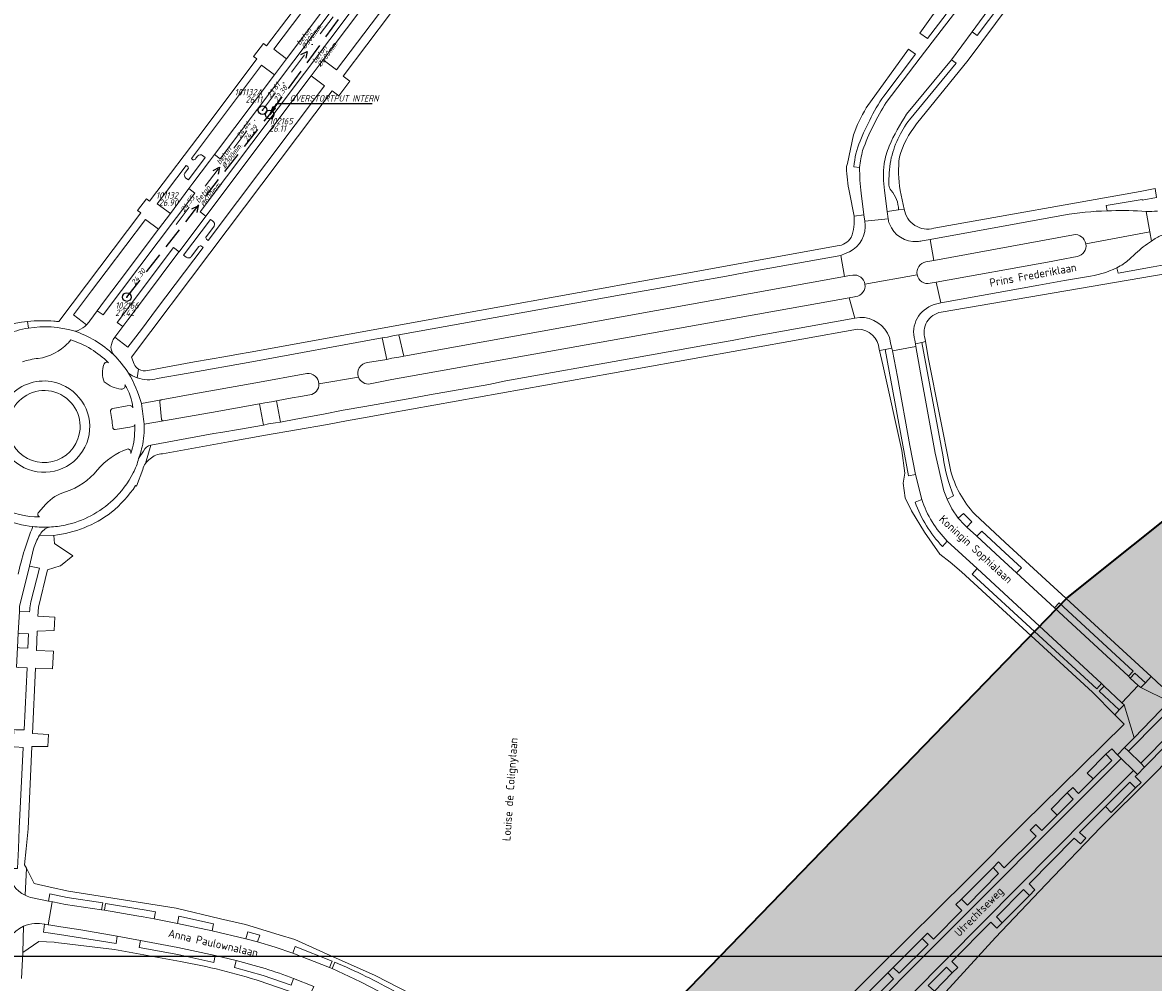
# Model space of a CAD drawing. Extents: x 148869 to 161638, y 453607 to 469810.
# Tile 248 of 256: x 153705 to 153967, y 462102 to 462325. Entities that reach past the tile are written whole.
import ezdxf
from ezdxf.enums import TextEntityAlignment as Align

# ---------------------------------------------------------------- set-up
doc = ezdxf.new("R2010")
doc.units = 0
doc.header["$PDMODE"] = 32
doc.header["$PDSIZE"] = 2
doc.linetypes.add('RI-HWA', pattern=[7.4, 5, -2.4])
doc.linetypes.add('RI-VWA', pattern=[11, 5, -3, 0, -3])
doc.layers.get('0').update_dxf_attribs({"linetype": 'CONTINUOUS'})
doc.layers.get('DEFPOINTS').update_dxf_attribs({"linetype": 'CONTINUOUS'})
for name, color, linetype in [('2021', 41, 'CONTINUOUS'), ('2021 hatch', 41, 'CONTINUOUS'), ('B-OI-AANPIJLING-niet meenemen', 252, 'CONTINUOUS'), ('B-OI-RI-BIJZONDERDERHEDEN-T18-niet meenemen', 252, 'CONTINUOUS'), ('B-OI-RI-BOB-T18-niet meenemen', 252, 'CONTINUOUS'), ('B-OI-RI-DIAMETER-T18-niet meenemen', 252, 'CONTINUOUS'), ('B-OI-RI-HWA-PUTDEKSELHOOGTE-T25-niet meenemen', 252, 'CONTINUOUS'), ('B-OI-RI-HWA-PUTNUMMER-T25-niet meenemen', 252, 'CONTINUOUS'), ('B-OI-RI-HWA_TRANSPORTLEIDING-G-niet meenemen', 252, 'RI-HWA'), ('B-OI-RI-MATERIAAL-T18-niet meenemen', 252, 'CONTINUOUS'), ('B-OI-RI-STROOMRICHTING-S-niet meenemen', 252, 'CONTINUOUS'), ('B-OI-RI-VWA_PUTDEKSELHOOGTE-T25-niet meenemen', 252, 'CONTINUOUS'), ('gs dwa', 252, 'CONTINUOUS'), ('gs rwa', 252, 'CONTINUOUS')]:
    doc.layers.add(name, color=color, linetype=linetype)
for name, color, linetype, lineweight in [('B-OI-RI-VWA_TRANSPORTLEIDING-G-niet meenemen', 252, 'RI-VWA', 18), ('B-RO-OG-TOPOGRAFIE-T18', 2, 'CONTINUOUS', 18), ('B-RO-VH-VERHARDING_ASFALT-GV', 251, 'CONTINUOUS', 18), ('B-RO-VH-VERHARDING_BEDRIJFSVLOERPLAAT-GV', 251, 'CONTINUOUS', 18), ('B-RO-VH-VERHARDING_STRAATBAKSTEEN-GV', 251, 'CONTINUOUS', 18), ('N-OI-KG-BEHEERGRENS-G-2021', 221, 'XX-WERKGRENS', 35), ('X-XX-AL-TEKENBLAD-KADER-G-OZ', 1, 'CONTINUOUS', 25)]:
    doc.layers.add(name, color=color, linetype=linetype, lineweight=lineweight)
doc.styles.add('iso15', font='ISO.shx', dxfattribs={"oblique": 15})
doc.styles.add('NLCS-ISO-M200-T18', font='NLCS-ISO.ttf', dxfattribs={"height": 0.36})
doc.styles.add('NLCS-ISO-M750_CURSIEF', font='NLCS-ISO.ttf', dxfattribs={"oblique": 15})
doc.linetypes.add('XX-WERKGRENS', pattern='A,0,[137,NLCS.SHX,S=0.1,R=0,X=-1.1,Y=-1.35],-6', length=6)

# ---------------------------------------------------------------- blocks, each defined once
blk = doc.blocks.new('ACMAP_ANN_TEMPLATE_diam')
at = {"color": 0, "linetype": 'ByBlock', "style": 'iso15', "oblique": 15}
blk.add_attdef('diam', (0.5, -1.3), '', height=1.2, dxfattribs=at)
blk = doc.blocks.new('ACMAP_ANN_TEMPLATE_mat')
at = {"color": 0, "linetype": 'ByBlock', "style": 'iso15', "oblique": 15}
blk.add_attdef('mat', (0.5, 0.2), '', height=1.2, dxfattribs=at)
blk = doc.blocks.new('ACMAP_ANN_TEMPLATE_nap-l')
at = {"color": 0, "linetype": 'ByBlock', "style": 'iso15', "oblique": 15}
blk.add_attdef('nap-l', (3.3, 0.2), '', height=1.2, dxfattribs=at)
blk = doc.blocks.new('ACMAP_ANN_TEMPLATE_nap-r')
at = {"color": 0, "linetype": 'ByBlock', "style": 'iso15', "oblique": 15}
blk.add_attdef('nap-r', text='', height=1.2, dxfattribs=at).set_placement((-4.1, 0.2), align=Align.RIGHT)
blk = doc.blocks.new('ACMAP_ANN_TEMPLATE_puth-dwa')
at = {"color": 0, "linetype": 'ByBlock', "style": 'iso15', "oblique": 15}
blk.add_attdef('puth-dwa', text='', height=1.5, dxfattribs=at).set_placement((2.7, 1), align=Align.RIGHT)
blk = doc.blocks.new('ACMAP_ANN_TEMPLATE_putnr-dwa')
at = {"color": 0, "linetype": 'ByBlock', "style": 'iso15', "oblique": 15}
blk.add_attdef('putnr-dwa', text='', height=1.5, dxfattribs=at).set_placement((2.7, 2.7), align=Align.RIGHT)
blk = doc.blocks.new('ACMAP_ANN_TEMPLATE_puth-rwa')
at = {"color": 0, "linetype": 'ByBlock', "style": 'iso15', "oblique": 15}
blk.add_attdef('puth-rwa', (-2.7, -4.4), '', height=1.5, dxfattribs=at)
blk = doc.blocks.new('ACMAP_ANN_TEMPLATE_putnr-rwa')
at = {"color": 0, "linetype": 'ByBlock', "style": 'iso15', "oblique": 15}
blk.add_attdef('putnr-rwa', (-2.7, -2.7), '', height=1.5, dxfattribs=at)

msp = doc.modelspace()

# ---------------------------------------------------------------- hatches: boundary and pattern name
at = {"layer": '2021 hatch', "transparency": 33554636}
h = msp.add_hatch(color=256, dxfattribs=at)
h.dxf.hatch_style = 1
h.paths.add_polyline_path([(153826.57, 462066.25), (153947.46, 462191.01), (154055.28, 462277.11), (154084.55, 462323.51), (154239.31, 462326.82), (154306.49, 462353.82), (154388.2, 462469.94), (154437.2, 462500.14), (154551.66, 462589.48), (154652.94, 462620.29), (154689.97, 462631.74), (154910.27, 462447.69), (154936.89, 462395.54), (154956.69, 462367.04), (154981.01, 462341.27), (155014.96, 462312.37), (155089.08, 462252), (155130.97, 462169.29), (155163.94, 462056.17), (155148.2, 461966.87), (155196.02, 461912.58), (155217.82, 461862.57), (155303.92, 461822.34), (155485.37, 461548.33), (155521.4, 461502.48), (155581.82, 461452.82), (155601.14, 461355.07), (155613.01, 461296.61), (155560.2, 461155.81), (155085.91, 460999.21), (155039.1, 460983.21), (155010.86, 460976.06), (154725.47, 460991.08), (154655.4, 460953.15), (154605.07, 460869.27), (154486.06, 460830.39), (154402.82, 460843.98), (154171.11, 460596.17), (154145.15, 460533.59), (154069.54, 460287.95), (153971.58, 460462.91), (153513.93, 460549.99), (153569.41, 460682.03), (152881.49, 461034.8), (152904.11, 461239.2), (152951.54, 461324.49), (152972.83, 461377.93), (153021.69, 461437.41), (153109.43, 461452.97), (153391.54, 461591.62), (153665.34, 461928.76), (153805.21, 461951.08)])

# ---------------------------------------------------------------- linework, layer by layer
at = {"layer": '2021', "flags": 128}
msp.add_lwpolyline([(153665.34, 461928.76), (153805.21, 461951.08), (153826.57, 462066.25), (153947.46, 462191.01), (154055.28, 462277.11), (154084.55, 462323.51), (154239.31, 462326.82), (154306.49, 462353.82), (154388.2, 462469.94), (154437.2, 462500.14), (154551.66, 462589.48), (154652.94, 462620.29), (154689.97, 462631.74), (154910.27, 462447.69)], dxfattribs=at)
at = {"layer": 'B-OI-AANPIJLING-niet meenemen', "flags": 128}
msp.add_lwpolyline([(153762.22, 462303.24), (153763.58, 462304.58), (153762.95, 462305.01), (153762.22, 462303.24), (153763.05, 462304.93), (153763.16, 462304.86), (153762.22, 462303.24), (153763.37, 462304.72), (153763.48, 462304.65), (153762.22, 462303.24), (153763.9, 462305.74), (153786.05, 462305.74)], dxfattribs=at)
at = {"layer": 'B-OI-RI-HWA_TRANSPORTLEIDING-G-niet meenemen'}
for p, q in [((153762.22, 462303.24), (153783.25, 462332.2)), ((153729.04, 462260.83), (153762.22, 462303.24))]:
    msp.add_line(p, q, dxfattribs=at)
at = {"layer": 'B-OI-RI-STROOMRICHTING-S-niet meenemen'}
for points in [[(153769.47, 462317.16), (153770.92, 462317.87), (153770.62, 462316.29)], [(153749.09, 462290.24), (153750.53, 462290.96), (153750.24, 462289.38)], [(153744.17, 462281.34), (153745.63, 462282.03), (153745.31, 462280.45)]]:
    msp.add_lwpolyline(points, dxfattribs=at)
at = {"layer": 'B-OI-RI-VWA_TRANSPORTLEIDING-G-niet meenemen'}
for p, q in [((153760.56, 462304.22), (153781.28, 462331.52)), ((153740.51, 462277.7), (153760.56, 462304.22))]:
    msp.add_line(p, q, dxfattribs=at)
at = {"layer": 'B-RO-VH-VERHARDING_ASFALT-GV', "flags": 128}
for points in [[(153872.18, 462451.84), (153873.04, 462453.19), (153871.82, 462454.08), (153793.65, 462350.03), (153750.72, 462292.89), (153749.41, 462293.91), (153748.28, 462292.41), (153744.4, 462287.24), (153743.47, 462286)], [(153726.24, 462251.48), (153728.12, 462253.97), (153726.82, 462254.95), (153739.87, 462272.34), (153741.18, 462271.36), (153747.39, 462279.64), (153746.09, 462280.62), (153818.52, 462376.98), (153874.81, 462451.92), (153873.68, 462452.72), (153872.64, 462451.54)], [(153930.63, 462345.61), (153915.94, 462325.89), (153913.24, 462322.1), (153915.01, 462320.83), (153919.34, 462326.53), (153919.73, 462327.95), (153930.81, 462340.56), (153931.52, 462340.03)], [(153910.16, 462303.28), (153920.63, 462315.88), (153925.38, 462322.37), (153935.22, 462335.84), (153935.74, 462336.57), (153936.5, 462337.65), (153939.57, 462342.02)], [(153931.52, 462340.03), (153916.11, 462319.97), (153913.34, 462316.36), (153905.41, 462306.03)], [(153937.92, 462336.62), (153936.86, 462337.39), (153936.5, 462337.65), (153935.74, 462336.57), (153936.08, 462336.32), (153937.09, 462335.55), (153926.53, 462321.55), (153925.38, 462322.37), (153920.63, 462315.88), (153921.65, 462315.12), (153910.85, 462302)], [(153912.5, 462301.01), (153924.45, 462315.85), (153940.11, 462336.84)], [(153904.91, 462307.47), (153912.25, 462317.22), (153910.6, 462318.41), (153900.81, 462304.72)], [(153899.39, 462297.03), (153900.16, 462298.92), (153901.59, 462301.88)], [(153897.85, 462298.47), (153896.4, 462291.82)], [(153899.26, 462290.94), (153897.94, 462291.06)], [(153743.47, 462286), (153744.83, 462284.98), (153723.54, 462256.66), (153722.16, 462257.63), (153720.43, 462255.34)], [(153956.72, 462280.82), (153956.55, 462282.05), (153964.88, 462283.44), (153964.92, 462283.34), (153968.25, 462283.93), (153967.91, 462285.99), (153964.45, 462285.31), (153916.52, 462276.79)], [(153896.9, 462285.13), (153897.96, 462279.6), (153900.25, 462279.93), (153899.59, 462284.92)], [(153899.59, 462284.92), (153900.25, 462279.93), (153900.45, 462278.46), (153905.92, 462279), (153905.66, 462280.71), (153905.05, 462285.59)], [(153908.3, 462281.08), (153909.6, 462281.23), (153908.68, 462285.59)], [(153909.6, 462281.23), (153908.3, 462281.08), (153905.66, 462280.71), (153905.92, 462279)], [(153951.8, 462273.18), (153966.66, 462275.96), (153965.78, 462280.7), (153964.78, 462280.77)], [(153965.78, 462280.7), (153966.66, 462275.96), (153967.07, 462273.8)], [(153900.45, 462278.46), (153900.25, 462279.93), (153897.96, 462279.6)], [(153905.92, 462279), (153900.45, 462278.46)], [(153913.76, 462273.89), (153915.63, 462274.2), (153946.64, 462279.84)], [(153946.64, 462279.84), (153915.63, 462274.2), (153916.51, 462269.28), (153948.91, 462275.29)], [(153967.07, 462273.8), (153966.66, 462275.96), (153951.8, 462273.18)], [(153914.65, 462268.99), (153916.51, 462269.28), (153915.63, 462274.2), (153913.76, 462273.89)], [(153736.12, 462241.94), (153743.3, 462243.14), (153758.06, 462245.82), (153788.38, 462251.33), (153789.57, 462251.52), (153791.15, 462251.87), (153792.23, 462252.02), (153843.87, 462261.31), (153851.42, 462262.67), (153861.32, 462264.44), (153868.3, 462265.69), (153872.77, 462266.49), (153894.88, 462270.5), (153895.92, 462270.9)], [(153894.06, 462272.69), (153859.61, 462266.47), (153851.69, 462265.04), (153843.45, 462263.55)], [(153895.92, 462270.9), (153894.88, 462270.5), (153895.71, 462265.62), (153896.91, 462265.81), (153897.64, 462265.92)], [(153949.78, 462270.23), (153945.66, 462269.45), (153943.78, 462269.08), (153917.07, 462264.25), (153918.1, 462259.47), (153940.88, 462263.61), (153946.86, 462264.66), (153951.94, 462265.53)], [(153961.88, 462269.57), (153963.37, 462270.93)], [(153918.19, 462257.32), (153967.48, 462265.72), (153971.2, 462266.34), (153970.85, 462268.49), (153967.44, 462267.84), (153959.33, 462266.34), (153958.97, 462267.64)], [(153900.5, 462263.79), (153912.62, 462266)], [(153912.62, 462266), (153900.5, 462263.79)], [(153951.94, 462265.53), (153946.86, 462264.66), (153940.88, 462263.61), (153918.1, 462259.47), (153916.55, 462259.06)], [(153843.45, 462263.55), (153841.85, 462263.26), (153839.68, 462262.87), (153805.41, 462256.68), (153803.3, 462256.3), (153757.65, 462248.06), (153755.01, 462247.58), (153752.07, 462247.06), (153744.73, 462245.77), (153733.91, 462243.75)], [(153916.55, 462259.06), (153918.1, 462259.47), (153917.07, 462264.25), (153915.66, 462264.03)], [(153898.12, 462255.9), (153896.81, 462260.68), (153845.69, 462251.53), (153790.59, 462241.67), (153788.64, 462241.29), (153785.57, 462240.66)], [(153898.36, 462260.94), (153898.04, 462260.89), (153896.81, 462260.68), (153898.12, 462255.9), (153899.27, 462256.1)], [(153706.17, 462253.61), (153705.95, 462255.12)], [(153899.27, 462256.1), (153898.12, 462255.9), (153873.6, 462251.48), (153869.62, 462250.71), (153863.83, 462249.7), (153859.97, 462249.05), (153846.6, 462246.66), (153817.08, 462241.37), (153813.14, 462240.56), (153799.33, 462238.1), (153794.36, 462237.2), (153784.29, 462235.41), (153779.28, 462234.53), (153774.73, 462233.67), (153768.32, 462232.5), (153764.71, 462231.79), (153763.54, 462231.61), (153761.94, 462231.37), (153760.78, 462231.11), (153754.99, 462230.06), (153751.33, 462229.44), (153749.21, 462229.13), (153734.65, 462226.46), (153733.38, 462222.17)], [(153771.57, 462238.09), (153769.38, 462237.72), (153767.42, 462237.45), (153763.82, 462236.71), (153764.71, 462231.79), (153768.32, 462232.5), (153774.73, 462233.67), (153779.28, 462234.53), (153784.29, 462235.41), (153794.36, 462237.2), (153799.33, 462238.1), (153813.14, 462240.56), (153817.08, 462241.37), (153846.6, 462246.66), (153859.97, 462249.05), (153863.83, 462249.7), (153869.62, 462250.71), (153873.6, 462251.48), (153898.12, 462255.9)], [(153737.33, 462224.4), (153752.68, 462227.21), (153761.22, 462228.72), (153775.65, 462231.27), (153780.05, 462232.05), (153785.3, 462233), (153789.98, 462233.84), (153847.07, 462244.08), (153898.79, 462253.35)], [(153716.03, 462250.89), (153715.38, 462250.14), (153715.17, 462249.94), (153715.17, 462249.93), (153714.67, 462249.45), (153713.9, 462248.82), (153713.08, 462248.25), (153712.22, 462247.76), (153711.32, 462247.35), (153710.39, 462247.01), (153709.43, 462246.75), (153708.45, 462246.58)], [(153784.91, 462245.6), (153789.47, 462246.34), (153788.38, 462251.33), (153758.06, 462245.82), (153743.3, 462243.14), (153736.12, 462241.94)], [(153903.89, 462248.4), (153905.18, 462248.65), (153906.73, 462248.95), (153906.53, 462249.8), (153906.21, 462251.4)], [(153906.21, 462251.4), (153906.53, 462249.8), (153906.73, 462248.95), (153906.91, 462248.31), (153912.3, 462249.35), (153912.25, 462249.94), (153912.24, 462249.99), (153912.06, 462250.81)], [(153926.55, 462197.77), (153955.44, 462171.07), (153956.05, 462170.51), (153960.18, 462166.65), (153963.99, 462170.63), (153962.13, 462172.36), (153961.67, 462172.79), (153944.53, 462188.65), (153935.68, 462196.77), (153931.92, 462200.26), (153926.51, 462205.28), (153925.52, 462206.19), (153925.08, 462206.58), (153924.14, 462207.43), (153923.59, 462207.92), (153922.14, 462209.49), (153920.7, 462211.62), (153919.57, 462213.93), (153918.82, 462215.8), (153916.8, 462224.57), (153913.43, 462243.22), (153912.3, 462249.35), (153906.91, 462248.31), (153908.03, 462242.32), (153910.9, 462226.39), (153912.23, 462219.63), (153913.7, 462213.84)], [(153912.06, 462250.81), (153912.24, 462249.99), (153913.67, 462250.29), (153914.56, 462250.47)], [(153920.35, 462220.74), (153915.28, 462246.39), (153914.56, 462250.47), (153913.67, 462250.29), (153918.65, 462223.72)], [(153914.56, 462250.47), (153914.46, 462251.07)], [(153903.83, 462248.67), (153903.89, 462248.4)], [(153912.14, 462213.24), (153913.7, 462213.84), (153912.23, 462219.63), (153910.64, 462219.28), (153905.18, 462248.65), (153903.89, 462248.4), (153904.61, 462245.09), (153909.05, 462225.19), (153909.75, 462219.93), (153909.36, 462217.58), (153909.82, 462214.18), (153911.27, 462211.2), (153914.36, 462206.21), (153917.87, 462201.11), (153920.29, 462199.27), (153922.94, 462197.05), (153953.33, 462169.11), (153958.5, 462163.86), (153959.56, 462164.95), (153954.9, 462169.31), (153956.05, 462170.51), (153955.44, 462171.07), (153954.34, 462169.86), (153925.42, 462196.52), (153926.55, 462197.77), (153919.62, 462204.16), (153918.51, 462202.93)], [(153731.76, 462244.11), (153731.47, 462242.06)], [(153732.42, 462236.08), (153737.05, 462236.97), (153744.59, 462238.34), (153758.97, 462240.91), (153770.84, 462243.04)], [(153773.67, 462240.67), (153782.85, 462242.2)], [(153782.85, 462242.2), (153773.67, 462240.67)], [(153737.05, 462236.97), (153732.42, 462236.08)], [(153737.06, 462232.43), (153736.72, 462236.48)], [(153725.78, 462234.96), (153729.13, 462235.55), (153729.78, 462235.66)], [(153734.65, 462226.46), (153749.21, 462229.13), (153751.33, 462229.44), (153754.99, 462230.06), (153760.78, 462231.11), (153759.87, 462236.02), (153748.72, 462234.04), (153737.54, 462232.08), (153733.03, 462231.31)], [(153733.03, 462231.31), (153737.54, 462232.08)], [(153730.43, 462230.76), (153729.73, 462230.64), (153726.36, 462230.07)], [(153729.32, 462225.56), (153729.38, 462225.54)], [(153729.93, 462224.52), (153730.38, 462225.79)], [(153732.61, 462226.05), (153732.48, 462225.57), (153732.34, 462225.09), (153732.2, 462224.61), (153732.04, 462224.14), (153731.77, 462223.32), (153732.9, 462225.07)], [(153733.38, 462222.17), (153734.65, 462226.46)], [(153732.9, 462225.07), (153731.77, 462223.32)], [(153731.08, 462217.04), (153731.3, 462216.9), (153732.73, 462220.82)], [(153708.48, 462210.75), (153708.49, 462210.77), (153710.23, 462212.74)], [(153921.09, 462214.67), (153919.57, 462213.93), (153920.7, 462211.62), (153922.14, 462209.49), (153923.39, 462210.55), (153925.32, 462208.64)], [(153925.32, 462208.64), (153924.14, 462207.43), (153925.08, 462206.58), (153925.52, 462206.19), (153926.51, 462205.28), (153927.63, 462206.47), (153933.04, 462201.46), (153936.83, 462197.95), (153935.68, 462196.77), (153944.53, 462188.65), (153945.59, 462189.83), (153962.77, 462173.95), (153961.67, 462172.79), (153962.13, 462172.36), (153963.21, 462173.51), (153965.63, 462171.29), (153966.96, 462172.7), (153933.06, 462203.84), (153925.98, 462210.44)], [(153705.45, 462121.92), (153705.71, 462128.23), (153705.3, 462129.02), (153705.67, 462132.73), (153706.11, 462137.32), (153706.98, 462156.51), (153710.68, 462156.51), (153710.81, 462159.24), (153707.12, 462159.53), (153707.82, 462174.66), (153711.79, 462174.47), (153712.01, 462178.61), (153708.07, 462178.73), (153708.25, 462183.28), (153712.18, 462183.38), (153712.32, 462186.53), (153708.38, 462186.71), (153708.51, 462188.82), (153710.65, 462197.49), (153713.59, 462198.4), (153713.62, 462198.41), (153716.46, 462200.78), (153712.23, 462203.62), (153712.05, 462205.5), (153708.78, 462205.51)], [(153708.78, 462205.51), (153712.05, 462205.5)], [(153703.43, 462174.86), (153703.64, 462179.43), (153703.8, 462182.75), (153704.08, 462187.8), (153704.14, 462188.98), (153706.41, 462198.37), (153707.39, 462202.4)], [(153707.39, 462202.4), (153706.41, 462198.37), (153708.74, 462197.84), (153706.77, 462190.07)], [(153919.62, 462204.16), (153926.55, 462197.77)], [(153706.48, 462188.21), (153706.44, 462187.74), (153704.08, 462187.8), (153703.8, 462182.75), (153704.22, 462182.74), (153706.21, 462182.65), (153706.04, 462179.27), (153704.07, 462179.4), (153703.64, 462179.43)], [(153703.64, 462179.43), (153703.43, 462174.86), (153703.88, 462174.81), (153705.87, 462174.7), (153705.17, 462160.32), (153703.24, 462160.38), (153702.81, 462160.39), (153702.63, 462156.31), (153703.03, 462156.36), (153704.93, 462156.25), (153704.04, 462137.42), (153703.86, 462132.81), (153703.68, 462128.14), (153701.31, 462128.18)], [(153969.48, 462170.39), (153966.96, 462172.7), (153965.63, 462171.29), (153964.58, 462170.16), (153971.17, 462166.89)], [(153899.59, 462097.74), (153905.81, 462103.93), (153907.02, 462105.18), (153913.76, 462111.87), (153915.03, 462113.16), (153916.42, 462111.75), (153923.02, 462118.37), (153921.6, 462119.76), (153922.94, 462121.06), (153930.26, 462128.41), (153931.52, 462129.67), (153932.86, 462128.27), (153940.27, 462135.67), (153938.9, 462137.08), (153940.16, 462138.35), (153941.55, 462136.95), (153945.1, 462140.53), (153943.71, 462141.95), (153947.47, 462145.7), (153948.74, 462146.96), (153950.13, 462145.55), (153953.51, 462148.93), (153952.13, 462150.32), (153956.48, 462154.69), (153957.82, 462155.96), (153959.13, 462154.54), (153960.81, 462156.26), (153963, 462158.51), (153960.71, 462166.14), (153959.56, 462164.95), (153958.5, 462163.86), (153960.68, 462161.64), (153945.99, 462147.2), (153937.41, 462138.76), (153924.39, 462125.64), (153903.4, 462104.93), (153878.91, 462080.36)], [(153970.56, 462156.87), (153965.46, 462151.69), (153963.76, 462149.99), (153963.27, 462149.52), (153964.64, 462148.11), (153963.36, 462146.87), (153957.71, 462141.15), (153956.34, 462142.51), (153953.46, 462139.61), (153950.36, 462136.49), (153951.8, 462135.17), (153950.53, 462133.87), (153949.1, 462135.22), (153938.6, 462124.59), (153939.98, 462123.19), (153938.69, 462121.91), (153932.34, 462115.53), (153931.16, 462114.27), (153929.71, 462115.65), (153920.68, 462106.53), (153922.05, 462105.19), (153920.78, 462103.9), (153916.61, 462099.64)], [(153915.17, 462094.99), (153930.81, 462112.14), (153942.53, 462124.46), (153955.32, 462137.72), (153955.47, 462137.87), (153966.74, 462149.11), (153971.55, 462153.99)], [(153797.97, 462097.49), (153797.86, 462097.55), (153786.73, 462103.29), (153774.73, 462108.64), (153768.04, 462111.7), (153764.45, 462112.72), (153756.6, 462115.17), (153750.81, 462116.47), (153740.49, 462118.91), (153715.49, 462122.91), (153711.26, 462123.85), (153707.55, 462124.64), (153707.36, 462125.01), (153705.71, 462128.23), (153705.45, 462121.92)], [(153707.11, 462121.34), (153710.88, 462120.6), (153711.19, 462122.26), (153715.17, 462121.44), (153723.48, 462120.18), (153723.18, 462118.57), (153723.84, 462118.48), (153724.08, 462120.05), (153731.61, 462118.78)], [(153710.88, 462120.6), (153707.11, 462121.34)], [(153707.61, 462115.4), (153708.76, 462115.35), (153709.91, 462115.2), (153710.03, 462115.18), (153710.77, 462115.06), (153711.67, 462120.44), (153711.02, 462120.57), (153710.88, 462120.6)], [(153789.78, 462098.53), (153783.32, 462101.86), (153776.72, 462104.91), (153776.12, 462105.15), (153767.58, 462108.46), (153763.53, 462109.91), (153759.41, 462111.13), (153756.68, 462111.85), (153748.87, 462113.7), (153740.83, 462115.4), (153735.38, 462116.45), (153732.82, 462116.93), (153731.33, 462117.16), (153723.84, 462118.48), (153723.18, 462118.57), (153714.83, 462119.82), (153711.85, 462120.41), (153711.67, 462120.44), (153710.77, 462115.06), (153710.89, 462115.04), (153713.73, 462114.57), (153718.38, 462113.88), (153726.76, 462112.4), (153732.19, 462111.47)], [(153731.61, 462118.78), (153733.08, 462118.55), (153735.72, 462118.07), (153735.38, 462116.45), (153740.83, 462115.4), (153741.11, 462117.06), (153749.2, 462115.27), (153748.87, 462113.7), (153756.68, 462111.85), (153757.15, 462113.47), (153759.93, 462112.7), (153759.41, 462111.13), (153763.53, 462109.91), (153767.58, 462108.46), (153768.17, 462110.05), (153776.76, 462106.66), (153776.12, 462105.15), (153776.72, 462104.91), (153777.32, 462106.42)], [(153771.77, 462099.27), (153772.45, 462100.77), (153767.77, 462102.62), (153767.21, 462101.09), (153760.69, 462103.31), (153754.05, 462105.14), (153754.41, 462106.77), (153749.54, 462107.97), (153749.21, 462106.33), (153740.92, 462108.22), (153731.92, 462109.83), (153732.19, 462111.47), (153726.76, 462112.4), (153726.55, 462110.77), (153713.37, 462112.81), (153709.68, 462113.36), (153709.91, 462115.2), (153708.76, 462115.35), (153707.61, 462115.4)], [(153704.55, 462102.58), (153704.86, 462108.64), (153705.05, 462114.73)], [(153705.05, 462114.73), (153704.86, 462108.64), (153708.58, 462111.23), (153712.14, 462111.02), (153712.55, 462111), (153726.15, 462109.34), (153741.49, 462106.58)], [(153732.19, 462111.47), (153740.88, 462109.81), (153749.54, 462107.97), (153754.41, 462106.77)], [(153767.77, 462102.62), (153772.45, 462100.77)]]:
    msp.add_lwpolyline(points, dxfattribs=at)
for points in [[(153766.12, 462316.17), (153763.34, 462312.45), (153749.41, 462293.91), (153750.72, 462292.89), (153793.65, 462350.03), (153871.82, 462454.08), (153870.48, 462455.04), (153858.76, 462439.42), (153842.73, 462418.09), (153839.4, 462413.62), (153818.43, 462385.68), (153815.08, 462381.25), (153812.66, 462378.03), (153809.27, 462373.53), (153791.35, 462349.7), (153788.23, 462345.56), (153787.24, 462344.24), (153783.6, 462339.39), (153774.54, 462327.35)], [(153874.81, 462451.92), (153818.52, 462376.98), (153746.09, 462280.62), (153747.39, 462279.64), (153771.84, 462312.19), (153774.63, 462315.91), (153790.68, 462337.26), (153793.65, 462341.18), (153802.49, 462352.93), (153805.44, 462356.88), (153819.45, 462375.5), (153822.68, 462379.8), (153841.89, 462405.36), (153844.13, 462408.33), (153856.31, 462424.55), (153858.92, 462428.03), (153876.17, 462450.96)], [(153722.16, 462257.63), (153723.54, 462256.66), (153744.83, 462284.98), (153743.47, 462286), (153739.15, 462280.23), (153736.41, 462276.58), (153727.29, 462264.46), (153723.87, 462259.91)], [(153741.18, 462271.36), (153739.87, 462272.34), (153726.82, 462254.95), (153728.12, 462253.97), (153729.29, 462255.54), (153732.88, 462260.32), (153741.15, 462271.33)], [(153793.37, 462247.1), (153844.78, 462256.41), (153895.71, 462265.62), (153894.88, 462270.5), (153872.77, 462266.49), (153868.3, 462265.69), (153861.32, 462264.44), (153851.42, 462262.67), (153843.87, 462261.31), (153792.23, 462252.02)], [(153792.23, 462252.02), (153791.15, 462251.87), (153789.57, 462251.52), (153788.38, 462251.33), (153789.47, 462246.34), (153790.6, 462246.65), (153792.19, 462246.9), (153793.37, 462247.1)], [(153763.82, 462236.71), (153762.65, 462236.5), (153761.06, 462236.25), (153759.87, 462236.02), (153760.78, 462231.11), (153761.94, 462231.37), (153763.54, 462231.61), (153764.71, 462231.79)], [(153963, 462158.51), (153971.17, 462166.89), (153964.58, 462170.16), (153963.99, 462170.63), (153960.18, 462166.65), (153960.71, 462166.14)], [(153953.51, 462148.93), (153957.8, 462153.23), (153956.48, 462154.69), (153952.13, 462150.32)], [(153961.99, 462148.22), (153956.34, 462142.51), (153957.71, 462141.15), (153963.36, 462146.87)], [(153947.47, 462145.7), (153943.71, 462141.95), (153945.1, 462140.53), (153948.87, 462144.27)], [(153931.54, 462126.95), (153930.26, 462128.41), (153922.94, 462121.06), (153924.3, 462119.66)], [(153931.04, 462116.92), (153932.34, 462115.53), (153938.69, 462121.91), (153937.33, 462123.3)], [(153907.02, 462105.18), (153908.44, 462103.81), (153915.14, 462110.48), (153913.76, 462111.87)], [(153919.43, 462105.26), (153915.2, 462100.98), (153916.61, 462099.64), (153920.78, 462103.9)], [(153899.59, 462097.74), (153900.99, 462096.38), (153907.11, 462102.53), (153905.81, 462103.93)]]:
    msp.add_lwpolyline(points, close=True, dxfattribs=at)
at = {"layer": 'B-RO-VH-VERHARDING_ASFALT-GV'}
for points in [[(153901.59, 462301.88, -0.049478), (153904.91, 462307.47)], [(153900.81, 462304.72, 0.062901), (153897.85, 462298.47)], [(153905.41, 462306.03, 0.049358), (153899.95, 462294.87)], [(153906.12, 462295.86, -0.044983), (153910.16, 462303.28)], [(153910.85, 462302, 0.111989), (153906.47, 462292.52)], [(153908.49, 462293.36, -0.102444), (153912.5, 462301.01)], [(153897.94, 462291.06, -0.085978), (153899.39, 462297.03)], [(153899.95, 462294.87, 0.033027), (153899.26, 462290.94)], [(153904.92, 462291.79, -0.046961), (153906.12, 462295.86)], [(153896.4, 462291.82, 0.024046), (153896.19, 462290.91)], [(153905.05, 462285.59, -0.060807), (153904.92, 462291.79)], [(153906.47, 462292.52, 0.039415), (153906.01, 462286.81)], [(153908.68, 462285.59, -0.071117), (153908.49, 462293.36)], [(153896.19, 462290.91, 0.047774), (153896.9, 462285.13)], [(153899.26, 462290.94, 0.029744), (153899.59, 462284.92)], [(153899.59, 462284.92, -0.029744), (153899.26, 462290.94)], [(153906.01, 462286.81, 0.148372), (153906.57, 462285.57)], [(153906.57, 462285.57, -0.171013), (153908.3, 462281.08)], [(153916.52, 462276.79, -0.444269), (153909.6, 462281.23)], [(153956.72, 462280.82, 0.041189), (153946.64, 462279.84)], [(153946.64, 462279.84, -0.041189), (153956.72, 462280.82)], [(153964.78, 462280.77, 0.026062), (153956.72, 462280.82)], [(153968.41, 462280.79, -0.025073), (153965.78, 462280.7)], [(153897.96, 462279.6, -0.110079), (153897.31, 462274.66)], [(153900.56, 462277.11, 0.012631), (153900.45, 462278.46)], [(153900.45, 462278.46, -0.012631), (153900.56, 462277.11)], [(153906.17, 462277.85, -0.115509), (153905.92, 462279)], [(153905.92, 462279, 0.115509), (153906.17, 462277.85)], [(153895.92, 462270.9, 0.312102), (153900.56, 462277.11)], [(153900.56, 462277.11, -0.312102), (153895.92, 462270.9)], [(153912.69, 462273.72, -0.335055), (153906.17, 462277.85)], [(153906.17, 462277.85, 0.335055), (153912.69, 462273.72)], [(153897.31, 462274.66, -0.226228), (153894.06, 462272.69)], [(153913.76, 462273.89, -0.042117), (153912.69, 462273.72)], [(153912.69, 462273.72, 0.042117), (153913.76, 462273.89)], [(153948.91, 462275.29, -0.405527), (153951.8, 462273.18)], [(153951.8, 462273.18, -0.405632), (153949.78, 462270.23)], [(153963.37, 462270.93, -0.056731), (153967.07, 462273.8)], [(153967.07, 462273.8, -0.0907), (153969.42, 462275.12)], [(153912.62, 462266, -0.42053), (153914.65, 462268.99)], [(153958.97, 462267.64, -0.087617), (153951.94, 462265.53)], [(153951.94, 462265.53, 0.087617), (153958.97, 462267.64)], [(153958.97, 462267.64, 0.078763), (153961.88, 462269.57)], [(153897.64, 462265.92, -0.415117), (153900.5, 462263.79)], [(153915.66, 462264.03, -0.420789), (153912.62, 462266)], [(153900.5, 462263.79, -0.415185), (153898.36, 462260.94)], [(153916.55, 462259.06, 0.409365), (153912.06, 462250.81)], [(153912.06, 462250.81, -0.409365), (153916.55, 462259.06)], [(153914.46, 462251.07, -0.457841), (153918.19, 462257.32)], [(153705.95, 462255.12, 0.149091), (153696.02, 462251.41)], [(153720.43, 462255.34, -0.054393), (153719.69, 462254.4)], [(153906.21, 462251.4, 0.322333), (153899.27, 462256.1)], [(153899.27, 462256.1, -0.322333), (153906.21, 462251.4)], [(153696.05, 462249.41, -0.115298), (153706.17, 462253.61)], [(153717.77, 462253.09, -0.163259), (153716.75, 462252.95)], [(153716.75, 462252.95, -0.112416), (153725.99, 462247.41)], [(153719.69, 462254.4, -0.095747), (153717.77, 462253.09)], [(153898.79, 462253.35, -0.394098), (153903.83, 462248.67)], [(153724.78, 462245.58, 0.117471), (153716.03, 462250.89)], [(153725.33, 462249.17, -0.130357), (153726.24, 462251.48)], [(153708.45, 462246.58, 0.056239), (153704.79, 462245.78)], [(153725.99, 462247.41, -0.158752), (153725.33, 462249.17)], [(153723.81, 462241.13, -0.186629), (153723.71, 462245.2)], [(153723.71, 462245.2, -0.08978), (153723.82, 462245.42)], [(153723.82, 462245.42, -0.415699), (153724.78, 462245.58)], [(153733.91, 462243.75, -0.20143), (153731.76, 462244.11)], [(153782.85, 462242.2, -0.496399), (153784.91, 462245.6)], [(153705.21, 462221.21, -1.024692), (153714.77, 462240.08)], [(153731.47, 462242.06, -0.077773), (153729.39, 462243.19)], [(153729.39, 462243.19, -0.069623), (153732.42, 462236.08)], [(153731.47, 462242.06, 0.156972), (153736.12, 462241.94)], [(153736.12, 462241.94, -0.156972), (153731.47, 462242.06)], [(153770.84, 462243.04, -0.440435), (153773.67, 462240.67)], [(153785.57, 462240.66, -0.351628), (153782.85, 462242.2)], [(153714.77, 462240.08, -0.984102), (153705.21, 462221.21)], [(153727.68, 462239.47, -0.156421), (153723.81, 462241.13)], [(153727.98, 462239.45, -0.013371), (153727.68, 462239.47)], [(153728.58, 462240.43, -0.498426), (153727.98, 462239.45)], [(153730.45, 462235.14, 0.11885), (153728.58, 462240.43)], [(153773.67, 462240.67, -0.380641), (153771.57, 462238.09)], [(153732.42, 462236.08, -0.028481), (153733.03, 462231.31)], [(153736.72, 462236.48, -0.373455), (153737.05, 462236.97)], [(153725.26, 462234.23, -0.395165), (153725.78, 462234.96)], [(153725.77, 462230.63, 0.01223), (153725.26, 462234.23)], [(153729.78, 462235.66, -0.265289), (153730.45, 462235.14)], [(153730.38, 462225.79, 0.059821), (153730.88, 462231.26)], [(153730.88, 462231.26, -0.375), (153730.43, 462230.76)], [(153733.03, 462231.31, -0.073774), (153732.61, 462226.05)], [(153737.54, 462232.08, -0.298209), (153737.06, 462232.43)], [(153726.36, 462230.07, -0.503021), (153725.77, 462230.63)], [(153722.16, 462220.66, -0.138699), (153729.32, 462225.56)], [(153729.38, 462225.54, -0.437909), (153729.93, 462224.52)], [(153734.65, 462226.46, 0.226348), (153732.9, 462225.07)], [(153732.9, 462225.07, -0.226348), (153734.65, 462226.46)], [(153731.77, 462223.32, -0.071783), (153730.5, 462220.01)], [(153733.38, 462222.17, -0.085849), (153734.44, 462223.23)], [(153734.44, 462223.23, -0.213316), (153737.33, 462224.4)], [(153918.65, 462223.72, 0.062351), (153921.09, 462214.67)], [(153714.83, 462215.61, 0.148919), (153722.16, 462220.66)], [(153732.73, 462220.82, -0.085964), (153733.38, 462222.17)], [(153925.98, 462210.44, -0.124203), (153920.35, 462220.74)], [(153730.5, 462220.01, -0.086759), (153725.87, 462213.78)], [(153710.23, 462212.74, -0.143374), (153714.83, 462215.61)], [(153725.41, 462210.83, 0.072431), (153731.08, 462217.04)], [(153725.87, 462213.78, -0.138797), (153714.72, 462207.89)], [(153918.51, 462202.93, -0.108069), (153912.14, 462213.24)], [(153913.7, 462213.84, 0.11827), (153919.62, 462204.16)], [(153699.73, 462212.15, 0.142062), (153708.76, 462209.81)], [(153708.76, 462209.81, -0.53409), (153708.48, 462210.75)], [(153712.05, 462205.5, 0.138363), (153725.41, 462210.83)], [(153707.23, 462207.55, -0.086377), (153700.39, 462209.34)], [(153703.82, 462196.48, -0.046877), (153707.23, 462207.55)], [(153707.23, 462207.55, 0.046877), (153703.82, 462196.48)], [(153711.07, 462207.41, -0.042752), (153707.23, 462207.55)], [(153708.91, 462205.7, -0.213192), (153711.07, 462207.41)], [(153711.07, 462207.41, 0.213192), (153708.91, 462205.7)], [(153714.72, 462207.89, -0.041067), (153711.07, 462207.41)], [(153708.78, 462205.51, 0.071915), (153707.39, 462202.4)], [(153707.39, 462202.4, -0.071915), (153708.78, 462205.51)], [(153708.78, 462205.51, -0.009458), (153708.91, 462205.7)], [(153708.91, 462205.7, 0.009458), (153708.78, 462205.51)], [(153706.77, 462190.07, 0.062529), (153706.48, 462188.21)], [(153701.36, 462127.59, 0.251516), (153705.45, 462121.92)], [(153705.45, 462121.92, -0.251516), (153701.36, 462127.59)], [(153705.45, 462121.92, 0.059984), (153707.11, 462121.34)], [(153707.11, 462121.34, -0.059984), (153705.45, 462121.92)], [(153707.61, 462115.4, 0.084979), (153705.05, 462114.73)], [(153705.05, 462114.73, -0.084979), (153707.61, 462115.4)], [(153705.05, 462114.73, 0.275885), (153700.43, 462108.09)], [(153700.43, 462108.09, -0.275885), (153705.05, 462114.73)], [(153741.49, 462106.58, -0.030903), (153760.23, 462101.91)], [(153754.41, 462106.77, -0.0312), (153767.77, 462102.62)], [(153777.32, 462106.42, -0.026234), (153791.62, 462099.42)], [(153760.23, 462101.91, -0.027391), (153777.94, 462095.03)]]:
    msp.add_lwpolyline(points, format="xyb", dxfattribs=at)
at = {"layer": 'B-RO-VH-VERHARDING_BEDRIJFSVLOERPLAAT-GV', "flags": 128}
msp.add_lwpolyline([(153960.03, 462153.68), (153962.87, 462150.88), (153963.76, 462149.99), (153965.46, 462151.69), (153964.55, 462152.59), (153961.7, 462155.39), (153960.81, 462156.26), (153959.13, 462154.54)], close=True, dxfattribs=at)
at = {"layer": 'B-RO-VH-VERHARDING_STRAATBAKSTEEN-GV', "flags": 128}
for points in [[(153773.56, 462333.78), (153772.93, 462334.25), (153771.92, 462332.91), (153769.19, 462334.94), (153768.25, 462333.57), (153770.93, 462331.61), (153761.52, 462319.14), (153760.76, 462319.72), (153758.48, 462316.67), (153759.24, 462316.1), (153747.2, 462300.14), (153734.34, 462283.11), (153733.57, 462283.66), (153731.52, 462280.95), (153732.28, 462280.38), (153713.27, 462255.11)], [(153730.75, 462245.24), (153730.15, 462246.87), (153748.34, 462271.02), (153776.71, 462308.72), (153778.26, 462307.55), (153780.81, 462310.93), (153779.26, 462312.1), (153795.77, 462334.04)], [(153793.87, 462334.86), (153777.77, 462313.55), (153774.63, 462315.91), (153771.84, 462312.19), (153774.98, 462309.84), (153747.95, 462273.97), (153747.57, 462274.25)], [(153763.34, 462312.45), (153766.12, 462316.17), (153763.15, 462318.39), (153774.22, 462333.09)], [(153744.4, 462292.71), (153744.03, 462293.02), (153760.35, 462314.69), (153763.34, 462312.45)], [(153719.69, 462254.4), (153716.66, 462256.72), (153720.85, 462262.28), (153724.21, 462266.74), (153733.35, 462278.85), (153736.41, 462276.58), (153739.15, 462280.23), (153736.07, 462282.48), (153742.81, 462291.4), (153743.21, 462291.1)], [(153742.73, 462288.46), (153743.33, 462288.03), (153747.24, 462293.23), (153746.65, 462293.69)], [(153745.53, 462293.62), (153745.07, 462293.05)], [(153743.34, 462290.72), (153742.49, 462289.62)], [(153748.92, 462278.53), (153748.48, 462278.85), (153742.24, 462270.52)], [(153747.54, 462274.92), (153749.34, 462277.3)], [(153746.39, 462272.64), (153746.76, 462272.35), (153735.96, 462258.02), (153732.42, 462253.31), (153729.29, 462249.16), (153726.24, 462251.48)], [(153742.24, 462270.52), (153742.83, 462270.07)], [(153744.08, 462270.31), (153745.78, 462272.55)], [(153705.95, 462255.12), (153706.17, 462253.61)], [(153731.47, 462242.06), (153731.76, 462244.11)]]:
    msp.add_lwpolyline(points, dxfattribs=at)
at = {"layer": 'B-RO-VH-VERHARDING_STRAATBAKSTEEN-GV'}
for points in [[(153746.65, 462293.69, 0.36872), (153745.53, 462293.62)], [(153745.07, 462293.05, -0.372982), (153744.4, 462292.71)], [(153742.49, 462289.62, 0.358535), (153742.73, 462288.46)], [(153743.21, 462291.1, -0.131715), (153743.34, 462290.72)], [(153749.34, 462277.3, 0.383255), (153748.92, 462278.53)], [(153747.57, 462274.25, -0.487268), (153747.54, 462274.92)], [(153742.83, 462270.07, 0.440656), (153744.08, 462270.31)], [(153745.78, 462272.55, -0.329825), (153746.39, 462272.64)], [(153712.12, 462255.23, 0.050687), (153705.95, 462255.12)], [(153713.27, 462255.11, 0.010405), (153712.12, 462255.23)], [(153706.17, 462253.61, -0.112403), (153716.75, 462252.95)], [(153716.75, 462252.95, 0.163259), (153717.77, 462253.09)], [(153717.77, 462253.09, 0.095747), (153719.69, 462254.4)], [(153726.24, 462251.48, 0.130357), (153725.33, 462249.17)], [(153725.33, 462249.17, 0.158752), (153725.99, 462247.41)], [(153725.99, 462247.41, -0.055025), (153729.39, 462243.19)], [(153731.76, 462244.11, -0.162379), (153730.75, 462245.24)], [(153714.77, 462240.08, 1.024692), (153705.21, 462221.21)], [(153729.39, 462243.19, 0.077773), (153731.47, 462242.06)], [(153703.02, 462235.55, -0.878364), (153717.68, 462227.9)], [(153705.21, 462221.21, 0.984102), (153714.77, 462240.08)], [(153717.68, 462227.9, -1.144681), (153703.02, 462235.55)]]:
    msp.add_lwpolyline(points, format="xyb", dxfattribs=at)
at = {"layer": 'B-RO-VH-VERHARDING_STRAATBAKSTEEN-GV', "flags": 128}
for points in [[(153978.59, 462166.76), (153975.75, 462169.56), (153961.7, 462155.39), (153964.55, 462152.59)], [(153869.82, 462057.02), (153952.58, 462140.5), (153962.87, 462150.88), (153960.03, 462153.68), (153949.74, 462143.38), (153866.62, 462060.15)]]:
    msp.add_lwpolyline(points, close=True, dxfattribs=at)
at = {"layer": 'DEFPOINTS', "flags": 128}
msp.add_lwpolyline([(153675.44, 461677.27), (153675.44, 462107.77), (154290.44, 462107.77), (154290.44, 461774.89), (154225.11, 461774.89), (154225.11, 461780.94), (154149.49, 461780.94), (154149.49, 461677.27)], close=True, dxfattribs=at)
at = {"layer": 'gs dwa'}
msp.add_point((153760.56, 462304.22), dxfattribs=at)
at = {"layer": 'gs rwa'}
for p in [(153762.22, 462303.24), (153729.04, 462260.83)]:
    msp.add_point(p, dxfattribs=at)
at = {"layer": 'N-OI-KG-BEHEERGRENS-G-2021', "flags": 128}
msp.add_lwpolyline([(153826.57, 462066.25), (153947.46, 462191.01), (154055.28, 462277.11), (154084.55, 462323.51), (154239.31, 462326.82), (154306.49, 462353.82), (154388.2, 462469.94), (154437.2, 462500.14), (154551.66, 462589.48), (154652.94, 462620.29), (154689.97, 462631.74), (154910.27, 462447.69), (154936.89, 462395.54), (154956.69, 462367.04), (154981.01, 462341.27), (155014.96, 462312.37), (155089.08, 462252), (155130.97, 462169.29), (155163.94, 462056.17), (155148.2, 461966.87), (155196.02, 461912.58), (155217.82, 461862.57), (155303.92, 461822.34), (155485.37, 461548.33), (155521.4, 461502.48), (155581.82, 461452.82), (155601.14, 461355.07), (155613.01, 461296.61), (155560.2, 461155.81), (155085.91, 460999.21), (155039.1, 460983.21), (155010.86, 460976.06), (154725.47, 460991.08), (154655.4, 460953.15), (154605.07, 460869.27), (154486.06, 460830.39), (154402.82, 460843.98), (154171.11, 460596.17), (154145.15, 460533.59), (154069.54, 460287.95), (153971.58, 460462.91), (153513.93, 460549.99), (153569.41, 460682.03), (152881.49, 461034.8), (152904.11, 461239.2), (152951.54, 461324.49), (152972.83, 461377.93), (153021.69, 461437.41), (153109.43, 461452.97), (153391.54, 461591.62), (153665.34, 461928.76), (153805.21, 461951.08)], close=True, dxfattribs=at)
at = {"layer": 'X-XX-AL-TEKENBLAD-KADER-G-OZ'}
msp.add_lwpolyline([(153675.44, 462107.77), (154290.44, 462107.77), (154290.44, 461677.27), (153675.44, 461677.27)], close=True, dxfattribs=at)

# ---------------------------------------------------------------- block references
at = {"layer": 'B-OI-RI-BOB-T18-niet meenemen'}
ref = msp.add_blockref('ACMAP_ANN_TEMPLATE_nap-l', (153760.56, 462304.22), dxfattribs=dict(at, rotation=52.80408670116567))
ref.add_attrib('nap-l', '23.61', (153762.39, 462306.97), dxfattribs={"layer": '0', "color": 0, "linetype": 'ByBlock', "height": 1.2, "rotation": 52.8041, "style": 'NLCS-ISO-M750_CURSIEF', "oblique": 15})
ref = msp.add_blockref('ACMAP_ANN_TEMPLATE_nap-l', (153762.22, 462303.24), dxfattribs=dict(at, rotation=54.02088410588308))
ref.add_attrib('nap-l', '23.38', (153764, 462306.02), dxfattribs={"layer": '0', "color": 0, "linetype": 'ByBlock', "height": 1.2, "rotation": 54.0209, "style": 'NLCS-ISO-M750_CURSIEF', "oblique": 15})
ref = msp.add_blockref('ACMAP_ANN_TEMPLATE_nap-r', (153760.56, 462304.22), dxfattribs=dict(at, rotation=52.92228259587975))
ref.add_attrib('nap-r', '24.44', dxfattribs={"layer": '0', "color": 0, "linetype": 'ByBlock', "height": 1.2, "rotation": 52.9223, "style": 'NLCS-ISO-M750_CURSIEF', "oblique": 15}).set_placement((153757.93, 462301.07), align=Align.RIGHT)
ref = msp.add_blockref('ACMAP_ANN_TEMPLATE_nap-r', (153762.22, 462303.24), dxfattribs=dict(at, rotation=51.9583491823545))
ref.add_attrib('nap-r', '24.29', dxfattribs={"layer": '0', "color": 0, "linetype": 'ByBlock', "height": 1.2, "rotation": 51.9583, "style": 'NLCS-ISO-M750_CURSIEF', "oblique": 15}).set_placement((153759.54, 462300.13), align=Align.RIGHT)
ref = msp.add_blockref('ACMAP_ANN_TEMPLATE_nap-l', (153740.51, 462277.7), dxfattribs=dict(at, rotation=52.92228259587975))
ref.add_attrib('nap-l', '24.55', (153742.34, 462280.45), dxfattribs={"layer": '0', "color": 0, "linetype": 'ByBlock', "height": 1.2, "rotation": 52.9223, "style": 'NLCS-ISO-M750_CURSIEF', "oblique": 15})
ref = msp.add_blockref('ACMAP_ANN_TEMPLATE_nap-l', (153729.04, 462260.83), dxfattribs=dict(at, rotation=51.9583491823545))
ref.add_attrib('nap-l', '24.30', (153730.91, 462263.55), dxfattribs={"layer": '0', "color": 0, "linetype": 'ByBlock', "height": 1.2, "rotation": 51.9583, "style": 'NLCS-ISO-M750_CURSIEF', "oblique": 15})
at = {"layer": 'B-OI-RI-DIAMETER-T18-niet meenemen'}
ref = msp.add_blockref('ACMAP_ANN_TEMPLATE_diam', (153769.09, 462318.68), dxfattribs=dict(at, rotation=52.80408670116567))
ref.add_attrib('diam', '%%c300mm.', (153770.43, 462318.29), dxfattribs={"layer": '0', "color": 0, "linetype": 'ByBlock', "height": 1.2, "rotation": 52.8041, "style": 'NLCS-ISO-M750_CURSIEF', "oblique": 15})
ref = msp.add_blockref('ACMAP_ANN_TEMPLATE_diam', (153772.76, 462314.49), dxfattribs=dict(at, rotation=54.02088410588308))
ref.add_attrib('diam', '%%c600mm.', (153774.11, 462314.13), dxfattribs={"layer": '0', "color": 0, "linetype": 'ByBlock', "height": 1.2, "rotation": 54.0209, "style": 'NLCS-ISO-M750_CURSIEF', "oblique": 15})
ref = msp.add_blockref('ACMAP_ANN_TEMPLATE_diam', (153750.54, 462290.96), dxfattribs=dict(at, rotation=52.92228259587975))
ref.add_attrib('diam', '%%c300mm.', (153751.87, 462290.57), dxfattribs={"layer": '0', "color": 0, "linetype": 'ByBlock', "height": 1.2, "rotation": 52.9223, "style": 'NLCS-ISO-M750_CURSIEF', "oblique": 15})
ref = msp.add_blockref('ACMAP_ANN_TEMPLATE_diam', (153745.63, 462282.03), dxfattribs=dict(at, rotation=51.9583491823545))
ref.add_attrib('diam', '%%c600mm.', (153746.96, 462281.62), dxfattribs={"layer": '0', "color": 0, "linetype": 'ByBlock', "height": 1.2, "rotation": 51.9583, "style": 'NLCS-ISO-M750_CURSIEF', "oblique": 15})
at = {"layer": 'B-OI-RI-HWA-PUTDEKSELHOOGTE-T25-niet meenemen'}
ref = msp.add_blockref('ACMAP_ANN_TEMPLATE_puth-rwa', (153764.8, 462303.61), dxfattribs=at)
ref.add_attrib('puth-rwa', '26.11', (153762.1, 462299.21), dxfattribs={"layer": '0', "color": 0, "linetype": 'ByBlock', "height": 1.5, "style": 'NLCS-ISO-M750_CURSIEF', "oblique": 15})
ref = msp.add_blockref('ACMAP_ANN_TEMPLATE_puth-rwa', (153729.04, 462260.83), dxfattribs=at)
ref.add_attrib('puth-rwa', '27.42', (153726.34, 462256.43), dxfattribs={"layer": '0', "color": 0, "linetype": 'ByBlock', "height": 1.5, "style": 'NLCS-ISO-M750_CURSIEF', "oblique": 15})
at = {"layer": 'B-OI-RI-HWA-PUTNUMMER-T25-niet meenemen'}
ref = msp.add_blockref('ACMAP_ANN_TEMPLATE_putnr-rwa', (153764.8, 462303.61), dxfattribs=at)
ref.add_attrib('putnr-rwa', '102165', (153762.1, 462300.91), dxfattribs={"layer": '0', "color": 0, "linetype": 'ByBlock', "height": 1.5, "style": 'NLCS-ISO-M750_CURSIEF', "oblique": 15})
ref = msp.add_blockref('ACMAP_ANN_TEMPLATE_putnr-rwa', (153729.04, 462260.83), dxfattribs=at)
ref.add_attrib('putnr-rwa', '102166', (153726.34, 462258.13), dxfattribs={"layer": '0', "color": 0, "linetype": 'ByBlock', "height": 1.5, "style": 'NLCS-ISO-M750_CURSIEF', "oblique": 15})
at = {"layer": 'B-OI-RI-MATERIAAL-T18-niet meenemen'}
ref = msp.add_blockref('ACMAP_ANN_TEMPLATE_mat', (153769.09, 462318.68), dxfattribs=dict(at, rotation=52.80408670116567))
ref.add_attrib('mat', 'beton', (153769.23, 462319.2), dxfattribs={"layer": '0', "color": 0, "linetype": 'ByBlock', "height": 1.2, "rotation": 52.8041, "style": 'NLCS-ISO-M750_CURSIEF', "oblique": 15})
ref = msp.add_blockref('ACMAP_ANN_TEMPLATE_mat', (153772.76, 462314.49), dxfattribs=dict(at, rotation=54.02088410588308))
ref.add_attrib('mat', 'beton', (153772.9, 462315.01), dxfattribs={"layer": '0', "color": 0, "linetype": 'ByBlock', "height": 1.2, "rotation": 54.0209, "style": 'NLCS-ISO-M750_CURSIEF', "oblique": 15})
ref = msp.add_blockref('ACMAP_ANN_TEMPLATE_mat', (153750.54, 462290.96), dxfattribs=dict(at, rotation=52.92228259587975))
ref.add_attrib('mat', 'beton', (153750.68, 462291.48), dxfattribs={"layer": '0', "color": 0, "linetype": 'ByBlock', "height": 1.2, "rotation": 52.9223, "style": 'NLCS-ISO-M750_CURSIEF', "oblique": 15})
ref = msp.add_blockref('ACMAP_ANN_TEMPLATE_mat', (153745.63, 462282.03), dxfattribs=dict(at, rotation=51.9583491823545))
ref.add_attrib('mat', 'beton', (153745.78, 462282.55), dxfattribs={"layer": '0', "color": 0, "linetype": 'ByBlock', "height": 1.2, "rotation": 51.9583, "style": 'NLCS-ISO-M750_CURSIEF', "oblique": 15})
at = {"layer": 'B-OI-RI-VWA_PUTDEKSELHOOGTE-T25-niet meenemen'}
ref = msp.add_blockref('ACMAP_ANN_TEMPLATE_putnr-dwa', (153757.77, 462304.94), dxfattribs=at)
ref.add_attrib('putnr-dwa', '101132A', dxfattribs={"layer": '0', "color": 0, "linetype": 'ByBlock', "height": 1.5, "style": 'NLCS-ISO-M750_CURSIEF', "oblique": 15}).set_placement((153760.47, 462307.64), align=Align.RIGHT)
ref = msp.add_blockref('ACMAP_ANN_TEMPLATE_puth-dwa', (153757.77, 462304.94), dxfattribs=at)
ref.add_attrib('puth-dwa', '26.11', dxfattribs={"layer": '0', "color": 0, "linetype": 'ByBlock', "height": 1.5, "style": 'NLCS-ISO-M750_CURSIEF', "oblique": 15}).set_placement((153760.47, 462305.94), align=Align.RIGHT)
ref = msp.add_blockref('ACMAP_ANN_TEMPLATE_putnr-dwa', (153738.21, 462280.99), dxfattribs=at)
ref.add_attrib('putnr-dwa', '101132', dxfattribs={"layer": '0', "color": 0, "linetype": 'ByBlock', "height": 1.5, "style": 'NLCS-ISO-M750_CURSIEF', "oblique": 15}).set_placement((153740.91, 462283.69), align=Align.RIGHT)
ref = msp.add_blockref('ACMAP_ANN_TEMPLATE_puth-dwa', (153738.21, 462280.99), dxfattribs=at)
ref.add_attrib('puth-dwa', '26.90', dxfattribs={"layer": '0', "color": 0, "linetype": 'ByBlock', "height": 1.5, "style": 'NLCS-ISO-M750_CURSIEF', "oblique": 15}).set_placement((153740.91, 462281.99), align=Align.RIGHT)

# ---------------------------------------------------------------- texts
at = {"layer": 'B-OI-RI-BIJZONDERDERHEDEN-T18-niet meenemen', "style": 'NLCS-ISO-M750_CURSIEF', "oblique": 15, "width": 0.8}
msp.add_text('OVERSTORTPUT INTERN', height=1.5, dxfattribs=at).set_placement((153766.86, 462306.21))
at = {"layer": 'B-RO-OG-TOPOGRAFIE-T18', "style": 'NLCS-ISO-M200-T18'}
for s, rotation, p in [('Prins Frederiklaan', 10.4, (153939.51, 462265.96)), ('Koningin Sophialaan', 317.5, (153926.07, 462202.09)), ('Louise de Colignylaan', 85.9, (153818.32, 462146.49)), ('Utrechtseweg', 45.2, (153927.14, 462117.9)), ('Anna Paulownalaan', 347.3, (153749.11, 462110.85))]:
    msp.add_text(s, height=1.875, rotation=rotation, dxfattribs=at).set_placement(p, align=Align.MIDDLE)

doc.saveas('drawing.dxf')
